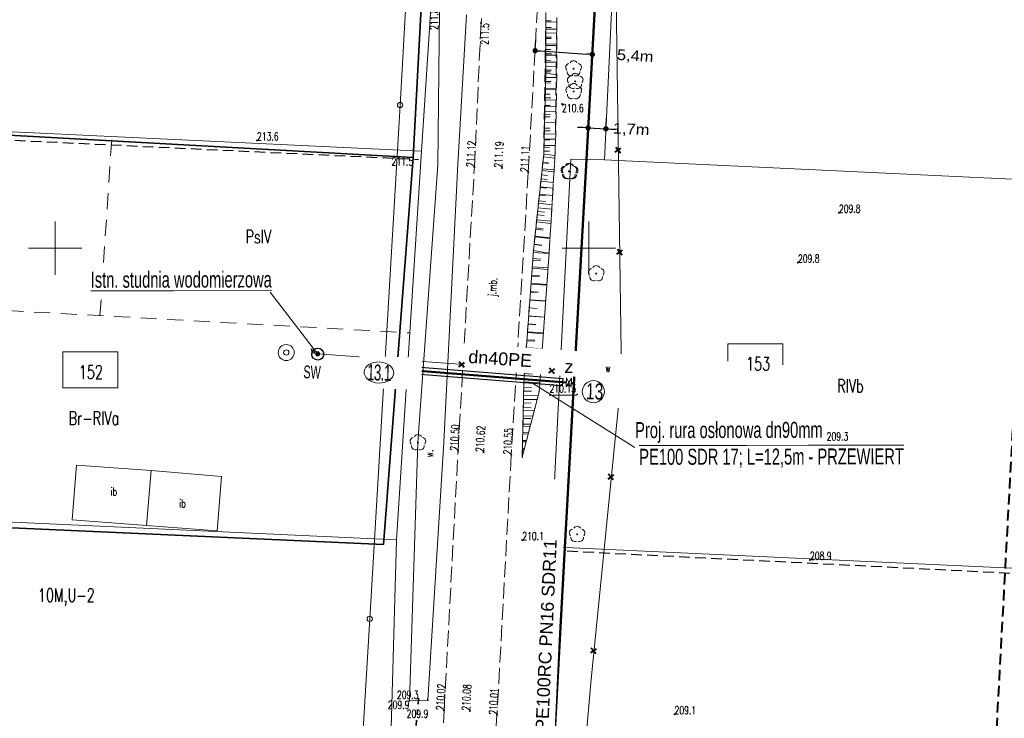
# Model space of a CAD drawing. Header units: metres. Extents: x 7496982 to 7497528, y 5603168 to 5605598.
# Tile 25 of 74: x 7497097 to 7497189, y 5603756 to 5603821. Entities that reach past the tile are written whole.
import ezdxf
from ezdxf.enums import TextEntityAlignment as Align

# ---------------------------------------------------------------- set-up
doc = ezdxf.new("R2010")
doc.units = ezdxf.units.M
doc.header["$MEASUREMENT"] = 0
for name, pattern in [('1', [0]), ('1_SUEP_A', [0]), ('1_SUEP_B', [0]), ('1_SUWP', [0]), ('2', [1.5, 1, -0.5]), ('2_1', [0]), ('2_OTDI', [0]), ('2_OTKJ', [2, 1.5, -0.5]), ('2_OTKR', [0]), ('2_OTKR_A', [2, 1, -1]), ('2_OTKZ_A', [1, 0.5, -0.5]), ('2_OTOO', [0]), ('2_OTRK', [1.75, 1.25, -0.5]), ('2_OTRKG', [1.75, 1.25, -0.5]), ('4', [2.5, 1.5, -1]), ('GDE', [0]), ('WSD', [1.75, 1.25, -0.5]), ('WSG', [0])]:
    doc.linetypes.add(name, pattern=pattern)
doc.layers.get('0').update_dxf_attribs({"color": 250, "linetype": 'CONTINUOUS', "lineweight": 100})
doc.layers.get('Defpoints').update_dxf_attribs({"linetype": 'CONTINUOUS'})
for name, color, linetype, lineweight in [('! IS_opis woda', 7, 'CONTINUOUS', 9), ('! IS_woda', 5, 'CONTINUOUS', 50), ('! r.o.', 7, 'CONTINUOUS', 30), ('!!_IS_Woda', 5, 'CONTINUOUS', 50), ('!_gaz', 40, 'CONTINUOUS', 40), ('!COPIS', 7, 'CONTINUOUS', 15), ('2_granice działek', 6, 'CONTINUOUS', 20), ('_MAPA_L_0', 7, '1', 18), ('EDZPD_L_0', 3, 'GDE', 18), ('EDZTD_T_0', 3, 'CONTINUOUS', 18), ('EKLTK_T_0', 90, 'CONTINUOUS', 25), ('EUZPU_L_0', 90, '4', 18), ('OTD_E_T_7', 7, 'CONTINUOUS', 0), ('OTD_L_14', 7, '2_OTDI', 18), ('OTK_E_T_0', 7, 'CONTINUOUS', 0), ('OTK_E_T_4', 7, 'CONTINUOUS', 0), ('OTK_L_0', 7, '2_OTKJ', 18), ('OTK_L_5', 7, '2_OTKR_A', 18), ('OTK_L_8', 7, '2_OTKZ_A', 35), ('OTO_L_0', 7, '2_OTOO', 35), ('OTR_L_1', 7, '2_OTRK', 18), ('OTR_T_0', 7, 'CONTINUOUS', 18), ('OTR_T_1', 7, 'CONTINUOUS', 18), ('OTZ_T_0', 3, 'CONTINUOUS', 18), ('PLAN_L_0', 214, '2', 30), ('PLAN_T_0', 214, 'CONTINUOUS', 30), ('SUEP_L_0', 1, '1_SUEP_A', 18), ('SUP_T_2', 7, 'CONTINUOUS', 18), ('SUW_E_T_2', 5, 'CONTINUOUS', 0), ('SUW_T_3', 5, 'CONTINUOUS', 18), ('SUW_T_5', 5, 'CONTINUOUS', 18), ('SUWP_E_T_0', 5, 'CONTINUOUS', 0), ('SUWP_L_0', 5, '1_SUWP', 18), ('SUWR_T_0', 5, 'CONTINUOUS', 18), ('SZZPZ_T_0_T_0', 7, 'CONTINUOUS', 0), ('WUKPS_L_1_L_0', 7, '1', 0), ('ZAKRES_L_0', 1, '2', 40), ('ZAKRES_L_0_a', 1, '2', 40)]:
    doc.layers.add(name, color=color, linetype=linetype, lineweight=lineweight)
doc.styles.add('ARIAL', font='arial.ttf', dxfattribs={"width": 0.8})
doc.styles.add('R', font='arial.ttf')
doc.styles.add('RD', font='arial.ttf', dxfattribs={"width": 1.1})
doc.styles.get("Standard").update_dxf_attribs({"font": 'Simplex.SHX', "width": 0.75})
doc.dimstyles.get("Standard").update_dxf_attribs({"dimtxt": 1, "dimasz": 1, "dimexe": 1, "dimexo": 1, "dimgap": 1, "dimtad": 1, "dimtxsty": 'Standard', "dimcen": 2.5, "dimadec": 0, "dimazin": 0, "dimtfac": 1, "dimtmove": 0, "dimatfit": 3, "dimfxl": 1, "dimarcsym": 0})

# ---------------------------------------------------------------- blocks, each defined once
blk = doc.blocks.new('1_SUWS')
at = {"linetype": 'Continuous'}
for radius in [0.75, 0.25]:
    blk.add_circle((0, 0), radius, dxfattribs=at)
blk = doc.blocks.new('1_SUWW')
at = {"linetype": 'Continuous'}
for radius in [0.2, 0.175, 0.15, 0.125, 0.1, 0.075, 0.05, 0.025, 0.00715]:
    blk.add_circle((0, 0), radius, dxfattribs=at)
blk = doc.blocks.new('1_SUPP')
at = {"linetype": 'Continuous'}
blk.add_circle((0, 0), 0.25, dxfattribs=at)
blk = doc.blocks.new('1_SUPS')
at = {"linetype": 'Continuous'}
blk.add_circle((0, 0), 0.0625, dxfattribs=at)
blk = doc.blocks.new('2_OTZL')
at = {"linetype": 'Continuous'}
blk.add_circle((0, 0), 0.045, dxfattribs=at)
for centre, start, end in [((-0.357, 0.116), 102.14447, 221.86002), ((0, 0.375), 30.14012, 149.85988), ((0.357, 0.116), 318.13998, 77.85553), ((-0.22, -0.303), 174.14818, 293.85423), ((0.22, -0.303), 246.14577, 5.85182)]:
    blk.add_arc(centre, 0.375, start, end, dxfattribs=at)
blk = doc.blocks.new('2_OTRS')
at = {"linetype": 'Continuous'}
blk.add_circle((0, 0), 0.045, dxfattribs=at)
blk = doc.blocks.new('2_OTRN')
at = {"linetype": 'Continuous'}
blk.add_circle((0, 0), 0.045, dxfattribs=at)
blk = doc.blocks.new('DLI')
at = {"linetype": 'Continuous'}
blk.add_circle((0, 0), 0.045, dxfattribs=at)
for centre, start, end in [((-0.357, 0.116), 102.14447, 221.86002), ((0, 0.375), 30.14012, 149.85988), ((0.357, 0.116), 318.13998, 77.85553), ((-0.22, -0.303), 174.14818, 293.85423), ((0.22, -0.303), 246.14577, 5.85182)]:
    blk.add_arc(centre, 0.375, start, end, dxfattribs=at)
blk = doc.blocks.new('krzyż')
at = {"layer": '!_gaz', "color": 1, "linetype": 'ByBlock'}
for points in [[(-0.49, 0.45), (0.49, -0.45)], [(-0.43, -0.58), (0.4, 0.54)]]:
    blk.add_lwpolyline(points, dxfattribs=at)
blk = doc.blocks.new('_Dot')
at = {"color": 0, "linetype": 'ByBlock', "lineweight": -2}
blk.add_line((-0.5, 0), (-1, 0), dxfattribs=at)
at = {"color": 0, "linetype": 'ByBlock', "const_width": 0.5}
blk.add_lwpolyline([(-0.25, 0, 1), (0.25, 0, 1)], format="xyb", close=True, dxfattribs=at)
blk = doc.blocks.new('*D606')
at = {"layer": '!COPIS', "color": 0, "lineweight": -2, "transparency": 16777216}
for p, q in [((7497149.941, 5603811.532), (7497149.976, 5603812.259)), ((7497151.609, 5603811.452), (7497151.644, 5603812.179)), ((7497149.428, 5603811.284), (7497148.929, 5603811.308)), ((7497149.928, 5603811.26), (7497151.596, 5603811.18)), ((7497152.096, 5603811.156), (7497152.595, 5603811.132))]:
    blk.add_line(p, q, dxfattribs=at)
at = {"layer": 'Defpoints', "color": 0, "transparency": 16777216}
for p in [(7497149.927, 5603811.233), (7497151.595, 5603811.153), (7497151.596, 5603811.18)]:
    blk.add_point(p, dxfattribs=at)
at = {"layer": '!COPIS', "color": 0, "lineweight": -2, "transparency": 16777216, "xscale": 0.5, "yscale": 0.5, "zscale": 0.5}
for p, rotation in [((7497149.928, 5603811.26), 357.2607174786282), ((7497151.596, 5603811.18), 177.2607174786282)]:
    blk.add_blockref('_Dot', p, dxfattribs=dict(at, rotation=rotation))
at = {"layer": '!COPIS', "color": 0, "transparency": 16777216, "insert": (7497153.961, 5603811.066), "char_height": 1, "attachment_point": 5, "rotation": 357.26072, "style": 'RD'}
blk.add_mtext('1,7m', dxfattribs=at)
blk = doc.blocks.new('*D607')
at = {"layer": '!COPIS', "color": 0, "lineweight": -2, "transparency": 16777216}
for p, q in [((7497144.975, 5603818.616), (7497145.032, 5603819.493)), ((7497150.325, 5603818.263), (7497150.383, 5603819.14)), ((7497145.465, 5603818.463), (7497149.818, 5603818.175))]:
    blk.add_line(p, q, dxfattribs=at)
at = {"layer": 'Defpoints', "color": 0, "transparency": 16777216}
for p in [(7497144.955, 5603818.317), (7497150.305, 5603817.963), (7497150.317, 5603818.142)]:
    blk.add_point(p, dxfattribs=at)
at = {"layer": '!COPIS', "color": 0, "lineweight": -2, "transparency": 16777216, "xscale": 0.5, "yscale": 0.5, "zscale": 0.5}
for p, rotation in [((7497144.967, 5603818.496), 176.2195137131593), ((7497150.317, 5603818.142), 356.2195137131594)]:
    blk.add_blockref('_Dot', p, dxfattribs=dict(at, rotation=rotation))
at = {"layer": '!COPIS', "color": 0, "transparency": 16777216, "insert": (7497154.335, 5603817.931), "char_height": 1, "attachment_point": 5, "rotation": 356.21951, "style": 'RD'}
blk.add_mtext('5,4m', dxfattribs=at)

msp = doc.modelspace()

# ---------------------------------------------------------------- linework, layer by layer
at = {"layer": '! IS_woda', "linetype": 'Continuous'}
for points in [[(7497154.99108, 5603912.59859), (7497153.92101, 5603883.44736), (7497152.47341, 5603857.24623), (7497151.59517, 5603841.33238), (7497150.93511, 5603829.40338), (7497149.76983, 5603808.31219), (7497148.66647, 5603788.34158), (7497147.76083, 5603771.94982), (7497145.76374, 5603735.80312)], [(7497133.06331, 5603789.47301), (7497134.07396, 5603788.51149), (7497147.87397, 5603787.41724)], [(7497148.35251, 5603787.38402), (7497148.59934, 5603787.36688)]]:
    msp.add_lwpolyline(points, dxfattribs=at)
at = {"layer": '! IS_woda', "color": 7, "linetype": 'Continuous', "lineweight": 30}
msp.add_circle((7497124.59893, 5603790.07448), 0.56369, dxfattribs=at)
at = {"layer": '2_granice działek', "color": 4, "linetype": 'Continuous', "lineweight": 0}
msp.add_lwpolyline([(7497100.71655, 5603790.29356), (7497105.88724, 5603790.29356), (7497105.88724, 5603786.90902), (7497100.71655, 5603786.90902)], close=True, dxfattribs=at)
at = {"layer": '2_granice działek', "linetype": 'Continuous', "lineweight": 0}
msp.add_lwpolyline([(7497163.00886, 5603791.02184), (7497168.17955, 5603791.02184), (7497168.17955, 5603787.6373), (7497163.00886, 5603787.6373)], close=True, dxfattribs=at)
at = {"layer": '_MAPA_L_0', "linetype": '1'}
for p, q in [((7497100, 5603797.5), (7497100, 5603802.5)), ((7497150, 5603797.5), (7497150, 5603802.5)), ((7497097.5, 5603800), (7497102.5, 5603800)), ((7497147.5, 5603800), (7497152.5, 5603800))]:
    msp.add_line(p, q, dxfattribs=at)
at = {"layer": 'EDZPD_L_0', "linetype": 'GDE'}
for p, q in [((7497134.33, 5603809.09), (7497136.6, 5603844.28)), ((7497151.46, 5603808.28), (7497153.15, 5603843.59)), ((7497040.91267, 5603813.50592), (7497134.33, 5603809.09)), ((7497134.33, 5603809.09), (7497131.97, 5603772.68)), ((7497146.45, 5603772.01), (7497148.31, 5603808.34)), ((7497148.31, 5603808.34), (7497151.46, 5603808.28)), ((7497151.46, 5603808.28), (7497262.09464, 5603803.01847)), ((7497038.62326, 5603777.00516), (7497131.97, 5603772.68)), ((7497130.95, 5603736.86), (7497131.97, 5603772.68)), ((7497144.21, 5603735.86), (7497146.45, 5603772.01)), ((7497260.43821, 5603766.77703), (7497146.45, 5603772.01))]:
    msp.add_line(p, q, dxfattribs=at)
at = {"layer": 'EUZPU_L_0', "linetype": '4'}
for p, q in [((7497104.19775, 5603793.67546), (7497105.32165, 5603810.46125)), ((7497078.05853, 5603795.12413), (7497133.22659, 5603792.06664))]:
    msp.add_line(p, q, dxfattribs=at)
at = {"layer": 'OTD_L_14', "linetype": '2_OTDI'}
for p, q in [((7497101.60821, 5603774.54467), (7497101.99729, 5603779.68731)), ((7497101.99729, 5603779.68731), (7497109.00285, 5603779.15728)), ((7497109.00285, 5603779.15728), (7497108.565, 5603774.01834)), ((7497109.00285, 5603779.15728), (7497115.57056, 5603778.60421)), ((7497115.57056, 5603778.60421), (7497115.1788, 5603773.5344)), ((7497108.565, 5603774.01834), (7497101.60821, 5603774.54467)), ((7497115.1788, 5603773.5344), (7497108.565, 5603774.01834))]:
    msp.add_line(p, q, dxfattribs=at)
at = {"layer": 'OTK_L_0', "linetype": '2_OTKJ'}
for p, q in [((7497146.51, 5603846.55), (7497144.32, 5603807.1)), ((7497139.27, 5603807.57), (7497139.9, 5603821.08)), ((7497139.9, 5603821.08), (7497139.93, 5603821.5)), ((7497137.74, 5603781), (7497139.27, 5603807.57)), ((7497144.32, 5603807.1), (7497142.73, 5603780.65)), ((7497136.44, 5603756.7), (7497137.74, 5603781)), ((7497142.73, 5603780.65), (7497141.39, 5603756.28)), ((7497134.51503, 5603723.58494), (7497136.44, 5603756.7)), ((7497141.39, 5603756.28), (7497138.85, 5603721.07))]:
    msp.add_line(p, q, dxfattribs=at)
at = {"layer": 'OTK_L_5', "linetype": '2_OTKR'}
for p, q in [((7497135.84, 5603807.8), (7497136.01, 5603822.29)), ((7497138.52, 5603821.84), (7497137.71, 5603807.85)), ((7497133.98, 5603781.78), (7497135.84, 5603807.8)), ((7497137.71, 5603807.85), (7497136.4, 5603781.82)), ((7497133.19, 5603757.6), (7497133.98, 5603781.78)), ((7497136.4, 5603781.82), (7497134.91, 5603757.67)), ((7497134.91, 5603757.67), (7497133.19, 5603757.6))]:
    msp.add_line(p, q, dxfattribs=at)
at = {"layer": 'OTK_L_8', "linetype": '2_OTKZ_A'}
msp.add_line((7497134.04, 5603757.79), (7497133.55, 5603752.44), dxfattribs=at)
at = {"layer": 'OTO_L_0', "linetype": '2_OTOO'}
for p, q in [((7497134.33, 5603823.14), (7497133.54, 5603808.48)), ((7497133.54, 5603808.48), (7497094.06446, 5603810.6765)), ((7497133.54, 5603808.48), (7497130.75471, 5603772.24722)), ((7497130.75471, 5603772.24722), (7497081.76005, 5603774.42558))]:
    msp.add_line(p, q, dxfattribs=at)
at = {"layer": 'OTR_L_1', "linetype": '2_OTRKG'}
for p, q in [((7497145.97, 5603822.06), (7497145.77, 5603808.8)), ((7497145.77, 5603808.8), (7497144.8, 5603799.79)), ((7497144.8, 5603799.79), (7497143.9, 5603787.38)), ((7497143.9, 5603787.38), (7497143.76, 5603780.41))]:
    msp.add_line(p, q, dxfattribs=at)
at = {"layer": 'OTR_L_1', "linetype": '2_1'}
for p, q in [((7497145.9569, 5603821.19155), (7497146.98537, 5603821.17604)), ((7497145.94134, 5603820.16007), (7497146.97384, 5603820.14449)), ((7497145.94913, 5603820.67631), (7497146.46437, 5603820.66854)), ((7497145.92572, 5603819.12454), (7497146.96226, 5603819.10891)), ((7497145.93354, 5603819.64281), (7497146.4508, 5603819.63501)), ((7497145.91004, 5603818.08497), (7497146.95063, 5603818.06928)), ((7497145.91789, 5603818.60527), (7497146.43717, 5603818.59743)), ((7497145.8943, 5603817.04134), (7497146.93896, 5603817.02558)), ((7497145.90218, 5603817.56366), (7497146.42349, 5603817.5558)), ((7497145.88641, 5603816.51799), (7497146.40976, 5603816.51009)), ((7497145.87058, 5603815.46822), (7497146.39597, 5603815.46029)), ((7497145.8785, 5603815.99361), (7497146.92724, 5603815.9778)), ((7497145.85468, 5603814.41435), (7497146.38213, 5603814.40639)), ((7497145.86264, 5603814.9418), (7497146.91548, 5603814.92592)), ((7497145.83872, 5603813.35635), (7497146.36824, 5603813.34836)), ((7497145.84671, 5603813.88586), (7497146.90367, 5603813.86992)), ((7497145.83072, 5603812.8258), (7497146.89182, 5603812.8098)), ((7497145.81467, 5603811.76159), (7497146.87992, 5603811.74552)), ((7497145.8227, 5603812.29421), (7497146.35429, 5603812.2862)), ((7497145.79856, 5603810.69322), (7497146.86797, 5603810.67709)), ((7497145.80662, 5603811.22793), (7497146.34029, 5603811.21988)), ((7497145.79047, 5603810.15747), (7497146.32623, 5603810.14938)), ((7497145.77427, 5603809.0829), (7497146.31203, 5603809.07479)), ((7497145.78238, 5603809.62067), (7497146.85598, 5603809.60447)), ((7497145.68389, 5603808.00019), (7497146.23081, 5603807.94131)), ((7497145.74277, 5603808.54711), (7497146.81118, 5603808.43208)), ((7497145.62361, 5603807.44026), (7497146.74348, 5603807.3197)), ((7497145.49871, 5603806.2801), (7497146.67251, 5603806.15373)), ((7497145.5619, 5603806.867), (7497146.13515, 5603806.80529)), ((7497145.3678, 5603805.06406), (7497146.59814, 5603804.93161)), ((7497145.43402, 5603805.67923), (7497146.03489, 5603805.61454)), ((7497145.29999, 5603804.43425), (7497145.9298, 5603804.36645)), ((7497145.23057, 5603803.78945), (7497146.52017, 5603803.65061)), ((7497145.08674, 5603802.45345), (7497146.43846, 5603802.30792)), ((7497145.1595, 5603803.1293), (7497145.81965, 5603803.05823)), ((7497145.01225, 5603801.7615), (7497145.70419, 5603801.68701)), ((7497144.93598, 5603801.05309), (7497146.3528, 5603800.90056)), ((7497144.78545, 5603799.58931), (7497146.26584, 5603799.48195)), ((7497144.8579, 5603800.32782), (7497145.58317, 5603800.24974)), ((7497144.73174, 5603798.84877), (7497145.47228, 5603798.79507)), ((7497144.67801, 5603798.10789), (7497146.15978, 5603798.00043)), ((7497144.62425, 5603797.36666), (7497145.36548, 5603797.31291)), ((7497144.51667, 5603795.88318), (7497145.25858, 5603795.82938)), ((7497144.57047, 5603796.62509), (7497146.05361, 5603796.51753)), ((7497144.46284, 5603795.14093), (7497145.94735, 5603795.03327)), ((7497144.40898, 5603794.39833), (7497145.15158, 5603794.34448)), ((7497144.35511, 5603793.65539), (7497145.84099, 5603793.54763)), ((7497144.24727, 5603792.16848), (7497145.73452, 5603792.06062)), ((7497144.3012, 5603792.91211), (7497145.04448, 5603792.8582)), ((7497144.19332, 5603791.42451), (7497144.93729, 5603791.37056)), ((7497144.13934, 5603790.6802), (7497145.62797, 5603790.57224)), ((7497144.08533, 5603789.93554), (7497144.82999, 5603789.88153)), ((7497143.97725, 5603788.44519), (7497144.7226, 5603788.39114)), ((7497144.0313, 5603789.19054), (7497145.52131, 5603789.08248)), ((7497143.92317, 5603787.6995), (7497145.41455, 5603787.59134)), ((7497143.89161, 5603786.96238), (7497144.62951, 5603786.94756)), ((7497143.87699, 5603786.23434), (7497145.25167, 5603786.20672)), ((7497143.84774, 5603784.77825), (7497144.87875, 5603784.75754)), ((7497143.86236, 5603785.50629), (7497144.59041, 5603785.49167)), ((7497143.83312, 5603784.05021), (7497144.56116, 5603784.03559)), ((7497143.81849, 5603783.32217), (7497144.50583, 5603783.30836)), ((7497143.80387, 5603782.59413), (7497144.31937, 5603782.58377)), ((7497143.77462, 5603781.13804), (7497143.94646, 5603781.13459)), ((7497143.78925, 5603781.86608), (7497144.13292, 5603781.85918))]:
    msp.add_line(p, q, dxfattribs=at)
at = {"layer": 'OTR_L_1', "linetype": '2_OTRK'}
for p, q in [((7497146.85, 5603809.07), (7497146.99, 5603821.59)), ((7497146.27, 5603799.54), (7497146.85, 5603809.07)), ((7497145.34, 5603786.55), (7497146.27, 5603799.54)), ((7497143.76, 5603780.41), (7497145.34, 5603786.55))]:
    msp.add_line(p, q, dxfattribs=at)
at = {"layer": 'OTR_L_1', "linetype": '2_1'}
msp.add_point((7497143.76, 5603780.41), dxfattribs=at)
at = {"layer": 'PLAN_L_0', "linetype": '2'}
for p, q in [((7497079.73346, 5603810.87598), (7497134.04019, 5603808.31581)), ((7497146.4817, 5603771.71292), (7497205.73422, 5603768.75514))]:
    msp.add_line(p, q, dxfattribs=at)
at = {"layer": 'SUEP_L_0', "linetype": '1_SUEP_B'}
for p, q in [((7497135.35, 5603866.12), (7497132.31503, 5603813.39976)), ((7497132.31503, 5603813.39976), (7497129.4684, 5603765.28262)), ((7497129.4684, 5603765.28262), (7497126.74423, 5603718.56101))]:
    msp.add_line(p, q, dxfattribs=at)
at = {"layer": 'SUWP_L_0', "linetype": '1_SUWP'}
for p, q in [((7497153.06566, 5603788.07101), (7497152.46053, 5603829.76829)), ((7497124.5956, 5603790.09086), (7497151.97105, 5603788.10143)), ((7497150.18395, 5603759.28324), (7497153.06566, 5603788.07101)), ((7497151.97105, 5603788.10143), (7497153.06566, 5603788.07101)), ((7497145.3103, 5603702.99545), (7497150.18395, 5603759.28324))]:
    msp.add_line(p, q, dxfattribs=at)
at = {"layer": 'SUWR_T_0', "linetype": 'Continuous', "lineweight": 0}
for p in [(7497151.97105, 5603788.10143), (7497146.29183, 5603786.2199)]:
    msp.add_line(p, (7497148.78896, 5603786.2199), dxfattribs=at)
at = {"layer": 'WUKPS_L_1_L_0', "linetype": 'WSG'}
for p, q in [((7497145.97, 5603822.06), (7497145.98, 5603816.39)), ((7497145.98, 5603816.39), (7497145.77, 5603808.8)), ((7497145.77, 5603808.8), (7497144.8, 5603799.79)), ((7497144.8, 5603799.79), (7497143.9, 5603787.38)), ((7497143.9, 5603787.38), (7497143.76, 5603780.41))]:
    msp.add_line(p, q, dxfattribs=at)
at = {"layer": 'WUKPS_L_1_L_0', "linetype": '1'}
for p, q in [((7497145.97136, 5603821.28842), (7497146.48049, 5603821.28932)), ((7497145.97272, 5603820.51684), (7497146.99, 5603820.51864)), ((7497145.97408, 5603819.74527), (7497146.48188, 5603819.74616)), ((7497145.97544, 5603818.97369), (7497146.99, 5603818.97548)), ((7497145.9768, 5603818.20211), (7497146.48328, 5603818.203)), ((7497145.97816, 5603817.43053), (7497146.99, 5603817.43231)), ((7497145.97953, 5603816.65895), (7497146.48468, 5603816.65984)), ((7497145.98, 5603816.39), (7497146.99, 5603816.23)), ((7497145.98, 5603816.39), (7497146.99, 5603816.23)), ((7497145.95866, 5603815.61872), (7497146.46826, 5603815.60462)), ((7497145.93732, 5603814.84743), (7497146.96241, 5603814.81907)), ((7497145.91598, 5603814.07615), (7497146.43165, 5603814.06188)), ((7497145.8733, 5603812.53358), (7497146.39505, 5603812.51914)), ((7497145.89464, 5603813.30486), (7497146.93224, 5603813.27615)), ((7497145.85196, 5603811.76229), (7497146.90207, 5603811.73324)), ((7497145.83062, 5603810.99101), (7497146.35844, 5603810.97641)), ((7497145.80928, 5603810.21973), (7497146.87191, 5603810.19032)), ((7497145.77, 5603808.8), (7497146.82664, 5603808.68624)), ((7497145.78794, 5603809.44844), (7497146.32183, 5603809.43367)), ((7497145.68741, 5603808.03285), (7497146.2297, 5603807.97447)), ((7497145.60482, 5603807.26571), (7497146.7328, 5603807.14427)), ((7497145.52223, 5603806.49856), (7497146.1011, 5603806.43624)), ((7497145.43964, 5603805.73141), (7497146.63895, 5603805.6023)), ((7497145.27446, 5603804.19712), (7497146.54511, 5603804.06032)), ((7497145.35705, 5603804.96427), (7497145.9725, 5603804.89801)), ((7497145.19187, 5603803.42997), (7497145.84389, 5603803.35978)), ((7497145.10928, 5603802.66283), (7497146.45126, 5603802.51835)), ((7497145.02669, 5603801.89568), (7497145.71529, 5603801.82155)), ((7497144.9441, 5603801.12853), (7497146.35742, 5603800.97638)), ((7497144.8, 5603799.79), (7497146.27, 5603799.54)), ((7497144.8, 5603799.79), (7497146.27, 5603799.54)), ((7497144.86151, 5603800.36139), (7497145.58669, 5603800.28332)), ((7497144.74419, 5603799.02044), (7497145.48469, 5603798.96674)), ((7497144.68838, 5603798.25088), (7497146.17001, 5603798.14343)), ((7497144.63257, 5603797.48132), (7497145.3738, 5603797.42757)), ((7497144.52095, 5603795.94221), (7497145.26291, 5603795.8884)), ((7497144.57676, 5603796.71177), (7497146.05982, 5603796.60421)), ((7497144.46514, 5603795.17265), (7497145.94962, 5603795.06499)), ((7497144.40933, 5603794.40309), (7497145.15201, 5603794.34923)), ((7497144.35352, 5603793.63353), (7497145.83942, 5603793.52577)), ((7497144.29771, 5603792.86397), (7497145.04112, 5603792.81006)), ((7497144.18609, 5603791.32486), (7497144.93023, 5603791.27089)), ((7497144.2419, 5603792.09442), (7497145.72922, 5603791.98655)), ((7497144.13028, 5603790.5553), (7497145.61902, 5603790.44733)), ((7497144.07447, 5603789.78574), (7497144.81933, 5603789.73172)), ((7497144.01866, 5603789.01618), (7497145.50883, 5603788.90811)), ((7497143.96285, 5603788.24662), (7497144.70844, 5603788.19255)), ((7497143.88451, 5603786.60858), (7497144.61255, 5603786.59395)), ((7497143.90704, 5603787.47707), (7497145.39863, 5603787.36889)), ((7497143.76, 5603780.41), (7497145.34, 5603786.55)), ((7497143.86901, 5603785.83715), (7497145.14994, 5603785.81142)), ((7497143.85352, 5603785.06573), (7497144.58156, 5603785.0511)), ((7497143.83802, 5603784.2943), (7497144.75481, 5603784.27589)), ((7497143.82253, 5603783.52288), (7497144.55057, 5603783.50826)), ((7497143.79154, 5603781.98003), (7497144.1621, 5603781.97259)), ((7497143.80703, 5603782.75146), (7497144.35967, 5603782.74036)), ((7497143.77604, 5603781.20861), (7497143.96453, 5603781.20482)), ((7497143.76055, 5603780.43718), (7497143.76696, 5603780.43706))]:
    msp.add_line(p, q, dxfattribs=at)
at = {"layer": 'WUKPS_L_1_L_0', "linetype": 'WSD'}
for p, q in [((7497146.99, 5603821.59), (7497146.99, 5603816.23)), ((7497146.99, 5603816.23), (7497146.85, 5603809.07)), ((7497146.85, 5603809.07), (7497146.27, 5603799.54)), ((7497146.27, 5603799.54), (7497145.34, 5603786.55))]:
    msp.add_line(p, q, dxfattribs=at)
at = {"layer": 'WUKPS_L_1_L_0', "linetype": '1'}
for p in [(7497145.98, 5603816.39), (7497144.8, 5603799.79), (7497143.9, 5603787.38), (7497145.34, 5603786.55)]:
    msp.add_point(p, dxfattribs=at)
at = {"layer": 'ZAKRES_L_0', "linetype": '2'}
msp.add_line((7497191.70897, 5603820.41364), (7497184.55766, 5603688.02735), dxfattribs=at)
at = {"layer": 'ZAKRES_L_0_a', "linetype": '2'}
msp.add_line((7497191.70897, 5603820.41364), (7497184.55766, 5603688.02735), dxfattribs=at)

# ---------------------------------------------------------------- block references
at = {"layer": '!_gaz', "linetype": 'ByBlock', "transparency": 33554687, "xscale": 0.5, "yscale": 0.5, "zscale": 0.5, "rotation": 77.69848993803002}
for p in [(7497152.73463, 5603809.16921), (7497152.88684, 5603799.61916), (7497152.14919, 5603788.18418), (7497152.90968, 5603786.36782), (7497152.06942, 5603778.56446), (7497150.43971, 5603762.27785)]:
    msp.add_blockref('krzyż', p, dxfattribs=at)
at = {"layer": 'OTR_T_0', "rotation": 86.8745593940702}
for p in [(7497139.27, 5603807.57), (7497141.87, 5603807.51), (7497144.32, 5603807.1), (7497137.74, 5603781), (7497140.14, 5603780.88), (7497142.73, 5603780.65), (7497136.44, 5603756.7), (7497138.85, 5603756.66), (7497141.39, 5603756.28)]:
    msp.add_blockref('2_OTRS', p, dxfattribs=at)
at = {"layer": 'OTR_T_1'}
for p in [(7497139.9, 5603821.08), (7497147.48361, 5603813.48873), (7497118.91, 5603810.09), (7497133.54, 5603808.48), (7497173.42, 5603803.32), (7497169.58, 5603798.64), (7497172.27545, 5603781.98747), (7497143.76, 5603772.66), (7497170.71, 5603770.8), (7497133.19, 5603757.6), (7497134.04, 5603757.79), (7497134.91, 5603757.67), (7497158.02, 5603756.34)]:
    msp.add_blockref('2_OTRN', p, dxfattribs=at)
at = {"layer": 'OTZ_T_0'}
for p in [(7497148.56, 5603816.8), (7497148.72, 5603815.62), (7497148.58, 5603814.67), (7497148.13, 5603807.19), (7497148.24, 5603807.17), (7497150.69, 5603797.61), (7497133.98, 5603781.78), (7497148.9, 5603773.2)]:
    msp.add_blockref('2_OTZL', p, dxfattribs=at)
at = {"layer": 'SUP_T_2'}
for p in [(7497132.31503, 5603813.39976), (7497129.4684, 5603765.28262)]:
    msp.add_blockref('1_SUPP', p, dxfattribs=at)
at = {"layer": 'SUW_T_3'}
msp.add_blockref('1_SUWS', (7497121.64989, 5603790.22116), dxfattribs=at)
at = {"layer": 'SUW_T_5'}
for p in [(7497124.5956, 5603790.09086), (7497151.97105, 5603788.10143)]:
    msp.add_blockref('1_SUWW', p, dxfattribs=at)
at = {"layer": 'SUWR_T_0'}
msp.add_blockref('1_SUPS', (7497151.97105, 5603788.10143), dxfattribs=at)
at = {"layer": 'SZZPZ_T_0_T_0'}
for p in [(7497148.56, 5603816.8), (7497148.72, 5603815.62), (7497148.58, 5603814.67), (7497148.13, 5603807.19), (7497148.24, 5603807.17), (7497150.69, 5603797.61), (7497148.9, 5603773.2)]:
    msp.add_blockref('DLI', p, dxfattribs=at)

# ---------------------------------------------------------------- texts
at = {"layer": '! IS_opis woda', "lineweight": 9, "insert": (7497123.28093, 5603789.01622), "char_height": 1.2, "attachment_point": 1, "rotation": 358, "style": 'R'}
msp.add_mtext_dynamic_manual_height_columns('{\\W0.6;\\C0;SW}', width=1.2372189, gutter_width=12.5, heights=[0], dxfattribs=at)
at = {"layer": 'EDZTD_T_0', "width": 0.7}
for s, p in [('153', (7497164.72579, 5603789.79134)), ('152', (7497102.22457, 5603789.02062))]:
    msp.add_text(s, height=1.25001, dxfattribs=at).set_placement(p, align=Align.TOP_LEFT)
at = {"layer": 'EKLTK_T_0', "width": 0.7}
for s, p in [('PsIV', (7497117.82908, 5603801.6991)), ('RIVb', (7497173.25738, 5603787.71952)), ('Br-RIVa', (7497101.26657, 5603784.70361))]:
    msp.add_text(s, height=1.25001, dxfattribs=at).set_placement(p, align=Align.TOP_LEFT)
at = {"layer": 'OTD_E_T_7', "lineweight": 9, "width": 0.7}
for p in [(7497105.20049, 5603777.19849), (7497111.62994, 5603776.09235)]:
    msp.add_text('ib', height=0.75, dxfattribs=at).set_placement(p, align=Align.MIDDLE_LEFT)
at = {"layer": 'OTK_E_T_0', "lineweight": 9, "width": 0.7}
msp.add_text('j.mb.', height=0.75, rotation=85.9555165, dxfattribs=at).set_placement((7497141.08199, 5603796.35342), align=Align.MIDDLE)
at = {"layer": 'OTK_E_T_4', "lineweight": 9, "width": 0.7}
msp.add_text('w.', height=0.75, rotation=88.8982898, dxfattribs=at).set_placement((7497135.04938, 5603780.76926), align=Align.MIDDLE)
at = {"layer": 'OTR_T_0', "lineweight": 9, "width": 0.7}
for s, p in [('211.12', (7497139.27, 5603807.57)), ('211.19', (7497141.87, 5603807.51)), ('211.11', (7497144.32, 5603807.1)), ('210.50', (7497137.74, 5603781)), ('210.62', (7497140.14, 5603780.88)), ('210.55', (7497142.73, 5603780.65)), ('210.02', (7497136.44, 5603756.7)), ('210.08', (7497138.85, 5603756.66)), ('210.01', (7497141.39, 5603756.28))]:
    msp.add_text(s, height=0.75, rotation=86.8745594, dxfattribs=at).set_placement(p)
at = {"layer": 'OTR_T_1', "lineweight": 9, "width": 0.7}
msp.add_text('211.8', height=0.75, rotation=89.1373191, dxfattribs=at).set_placement((7497135.89, 5603822.45), align=Align.RIGHT)
msp.add_text('211.5', height=0.75, rotation=88.1540451, dxfattribs=at).set_placement((7497139.9, 5603821.08), align=Align.TOP_RIGHT)
msp.add_text('210.6', height=0.75, dxfattribs=at).set_placement((7497147.48361, 5603813.48873), align=Align.TOP_LEFT)
for s, p in [('213.6', (7497118.91, 5603810.09)), ('209.8', (7497173.42, 5603803.32)), ('209.8', (7497169.58, 5603798.64)), ('209.3', (7497172.27545, 5603781.98747)), ('210.1', (7497143.76, 5603772.66)), ('208.9', (7497170.71, 5603770.8)), ('209.1', (7497158.02, 5603756.34))]:
    msp.add_text(s, height=0.75, dxfattribs=at).set_placement(p)
for s, p in [('211.5', (7497133.54, 5603808.48)), ('209.9', (7497133.19, 5603757.6)), ('209.9', (7497134.95937, 5603756.77131))]:
    msp.add_text(s, height=0.75, dxfattribs=at).set_placement(p, align=Align.TOP_RIGHT)
msp.add_text('209.3', height=0.75, dxfattribs=at).set_placement((7497134.04, 5603757.79), align=Align.RIGHT)
at = {"layer": 'PLAN_T_0', "width": 0.7}
msp.add_text('10M,U-2', height=1.25, dxfattribs=at).set_placement((7497098.38826, 5603766.87114))
at = {"layer": 'SUW_E_T_2', "lineweight": 9, "width": 0.7}
for p in [(7497123.93082, 5603790.08674), (7497151.53863, 5603788.39532)]:
    msp.add_text('w', height=0.75, dxfattribs=at).set_placement(p)
at = {"layer": 'SUWP_E_T_0', "lineweight": 9, "width": 0.7}
msp.add_text('wo40', height=0.75, rotation=355.8435123, dxfattribs=at).set_placement((7497141.92021, 5603788.83185), align=Align.MIDDLE)
at = {"layer": 'SUWR_T_0', "lineweight": 9, "width": 0.7}
msp.add_text('210.13', height=0.75, dxfattribs=at).set_placement((7497148.78896, 5603786.4699), align=Align.RIGHT)

# ---------------------------------------------------------------- dimensions: what is measured, and where the dimension line sits
at = {"layer": '!COPIS'}
for base, p1, p2, angle, text, picture, middle in [((7497150.31716, 5603818.1421), (7497144.95473, 5603818.31704), (7497150.30535, 5603817.96348), 356.2195137, '5,4m', '*D607', (7497154.33456, 5603817.93144)), ((7497151.59611, 5603811.18026), (7497149.92652, 5603811.23261), (7497151.59479, 5603811.15279), 357.2607175, '1,7m', '*D606', (7497153.96107, 5603811.06624))]:
    dim = msp.add_linear_dim(base=base, p1=p1, p2=p2, angle=angle, text=text, dimstyle='Standard', override={"dimasz": 0.5, "dimexo": 0.3, "dimtxsty": 'RD', "dimblk1": 'Dot', "dimblk2": 'Dot', "dimsah": 1, "dimtmove": 2}, dxfattribs=at)
    dim.commit()
    dim.dimension.update_dxf_attribs({"geometry": picture, "text_midpoint": middle, "dimtype": 161})

# ---------------------------------------------------------------- next in the draw order: texts
at = {"layer": '! IS_opis woda', "lineweight": 9, "insert": (7497149.74542, 5603787.35143), "char_height": 1.5, "attachment_point": 1, "rotation": 358.3836035, "line_spacing_factor": 1.5, "style": 'R', "bg_fill": 2}
msp.add_mtext_dynamic_manual_height_columns('{\\W0.7;13}', width=4.3403357, gutter_width=12.5, heights=[0], dxfattribs=at)
at = {"layer": '! IS_opis woda', "color": 7, "lineweight": 9, "insert": (7497144.45316, 5603742.89408), "char_height": 1.2, "attachment_point": 1, "rotation": 87.4263852, "style": 'R', "bg_fill": 2}
msp.add_mtext_dynamic_manual_height_columns('w - {\\fArial|b0|i0|c238|p34;dn225x20,5} PE100RC {\\fArial|b0|i0|c238|p34;PN16 }SDR11  ', width=34.9196507, gutter_width=12.5, heights=[0], dxfattribs=at)
at = {"layer": '!COPIS', "ltscale": 5, "insert": (7497103.33176, 5603797.78766), "char_height": 1.5, "attachment_point": 1, "rotation": 0.1014038, "style": 'ARIAL', "bg_fill": 3, "box_fill_scale": 1.5, "bg_fill_color": 256, "bg_fill_transparency": 0}
msp.add_mtext_dynamic_manual_height_columns('{\\fArial Narrow|b0|i0|c238|p34;\\LIstn. studnia wodomierzowa}', width=18.2383254, gutter_width=12.5, heights=[0], dxfattribs=at)

# ---------------------------------------------------------------- next in the draw order: linework, layer by layer
at = {"layer": '! IS_opis woda', "lineweight": 9}
msp.add_circle((7497150.4223, 5603786.55789), 1.03793, dxfattribs=at)
at = {"layer": '!COPIS', "ltscale": 5}
msp.add_lwpolyline([(7497120.15143, 5603795.88224), (7497124.49815, 5603790.21771)], dxfattribs=at)

# ---------------------------------------------------------------- next in the draw order: texts
at = {"layer": '!COPIS', "ltscale": 5, "insert": (7497154.32831, 5603783.70297), "char_height": 1.5, "attachment_point": 1, "rotation": 0.1014038, "style": 'ARIAL', "bg_fill": 3, "box_fill_scale": 1.5, "bg_fill_color": 256, "bg_fill_transparency": 0}
msp.add_mtext_dynamic_manual_height_columns('{\\fArial Narrow|b0|i0|c238|p34;Proj. rura osłonowa dn90mm\\P\\O PE100 SDR 17; L=12,5m - PRZEWIERT}', width=29.8894751, gutter_width=12.5, heights=[0], dxfattribs=at)

# ---------------------------------------------------------------- next in the draw order: texts
at = {"layer": '! IS_opis woda', "color": 7, "lineweight": 9, "insert": (7497138.75932, 5603790.44936), "char_height": 1.2, "attachment_point": 1, "rotation": 356.1080498, "style": 'R', "bg_fill": 2}
msp.add_mtext_dynamic_manual_height_columns('{\\fArial|b0|i0|c238|p34;dn40}PE', width=34.9196507, gutter_width=12.5, heights=[0], dxfattribs=at)

# ---------------------------------------------------------------- next in the draw order: linework, layer by layer
at = {"layer": '! r.o.', "ltscale": 0.08}
msp.add_lwpolyline([(7497134.23392, 5603788.84869), (7497147.54703, 5603787.80483), (7497147.50402, 5603787.1097), (7497134.18132, 5603788.14882)], close=True, dxfattribs=at)
at = {"layer": '!!_IS_Woda', "lineweight": 13}
msp.add_lwpolyline([(7497147.88857, 5603787.83968), (7497148.33806, 5603786.96592), (7497148.3672, 5603787.80894), (7497147.85943, 5603786.99666)], close=True, dxfattribs=at)
at = {"layer": '!COPIS', "ltscale": 5}
msp.add_lwpolyline([(7497144.80367, 5603787.29191), (7497154.30831, 5603781.33001)], dxfattribs=at)

# ---------------------------------------------------------------- next in the draw order: block references
at = {"layer": '!_gaz', "linetype": 'ByBlock', "transparency": 33554687, "xscale": 0.5, "yscale": 0.5, "zscale": 0.5, "rotation": 77.69848993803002}
for p in [(7497138.08273, 5603789.08713), (7497146.52879, 5603788.50014)]:
    msp.add_blockref('krzyż', p, dxfattribs=at)

# ---------------------------------------------------------------- next in the draw order: texts
at = {"layer": '! IS_opis woda', "lineweight": 9, "style": 'R'}
msp.add_text('z', height=1.2, rotation=358, dxfattribs=at).set_placement((7497147.6955, 5603788.32057))

# ---------------------------------------------------------------- next in the draw order: texts
at = {"layer": '! IS_opis woda', "lineweight": 9, "insert": (7497129.24912, 5603789.12913), "char_height": 1.5, "attachment_point": 1, "rotation": 358.3836035, "style": 'R', "bg_fill": 2}
msp.add_mtext_dynamic_manual_height_columns('{\\W0.6;\\T0.9;13.1}', width=4.3403357, gutter_width=12.5, heights=[0], dxfattribs=at)

# ---------------------------------------------------------------- next in the draw order: linework, layer by layer
at = {"layer": '! IS_opis woda', "lineweight": 9}
msp.add_ellipse((7497130.32632, 5603788.34942), major_axis=(1.39075, -0.06645), ratio=0.7093372, dxfattribs=at)

doc.saveas('drawing.dxf')
